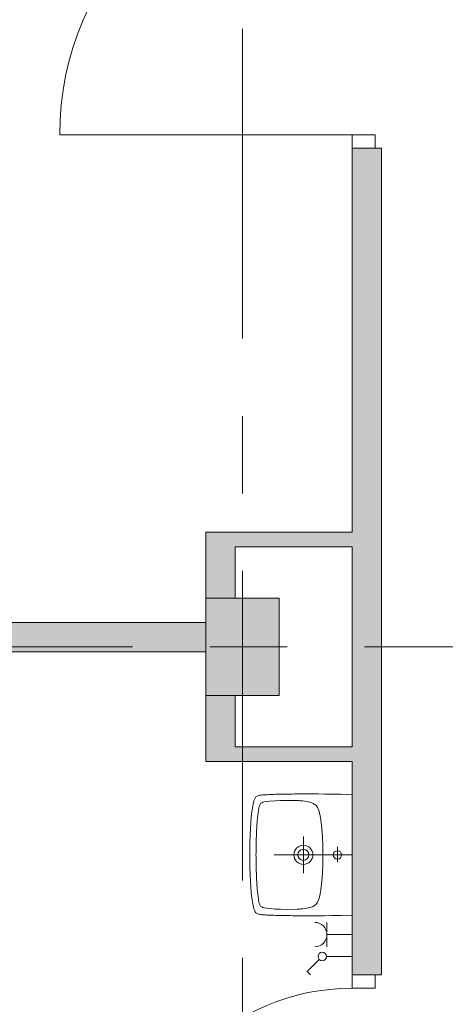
# Model space of a CAD drawing. Header units: centimetres. Extents: x -2424 to 1783, y 5 to 2907.
# Tile 5 of 99: x -704 to -529, y 262 to 666. Entities that reach past the tile are written whole.
import ezdxf

# ---------------------------------------------------------------- set-up
doc = ezdxf.new("R2010")
doc.units = ezdxf.units.CM
doc.linetypes.add('Dash', pattern=[60, 30, -30])
doc.linetypes.add('Oś', pattern=[222.25, 127, -31.75, 31.75, -31.75])
for name, color, linetype, lineweight in [('A-DETL', 90, 'Continuous', 9), ('A-DETL-GENF', 92, 'Continuous', 9), ('A-DETL-MEDM', 33, 'Continuous', 13), ('A-DOOR', 31, 'Continuous', 13), ('A-WALL', 113, 'Continuous', 13), ('E-ELEC-EQPM', 71, 'Continuous', 9), ('P-SANR-FIXT', 6, 'Continuous', 9), ('S-COLS', 52, 'Continuous', 13), ('S-GRID', 1, 'Continuous', 13)]:
    doc.layers.add(name, color=color, linetype=linetype, lineweight=lineweight)
doc.layers.add('A-WALL-PATT', color=111, linetype='Continuous', lineweight=13, plot=False)

msp = doc.modelspace()

# ---------------------------------------------------------------- hatches: boundary and pattern name
at = {"layer": 'S-COLS', "lineweight": 9}
msp.add_hatch(color=251, dxfattribs=at).paths.add_polyline_path([(-597.62, 388.33), (-597.62, 428.33), (-627.62, 428.33), (-627.62, 388.33)], flags=0)

# ---------------------------------------------------------------- linework, layer by layer
at = {"layer": 'A-DETL', "color": 251, "linetype": 'Dash', "lineweight": 9}
msp.add_open_spline([(-561.62, 223.33), (-512.94, 223.33), (-458.63, 223.33), (-439.12, 233.02), (-439.12, 251.36), (-439.12, 296.62), (-439.12, 1289.33), (-439.12, 1326.28), (-439.12, 1329.11), (-439.12, 1432.79), (-439.12, 1435.62), (-439.12, 1472.57), (-476.08, 1472.57), (-478.91, 1472.57), (-555.62, 1472.57)], degree=3, knots=[0, 0, 0, 0, 1.364584, 2.39731, 3.331097, 14.882957, 26.638407, 37.929815, 39.498766, 40.694496, 42.263448, 43.102688, 43.941928, 45.215987, 45.215987, 45.215987, 45.215987], dxfattribs=at)
at = {"layer": 'A-DETL-GENF', "color": 251, "lineweight": 9}
for p, q in [((-567.62, 618.33), (-558.12, 618.33)), ((-567.62, 612.83), (-567.62, 618.33)), ((-558.12, 618.33), (-558.12, 612.83)), ((-558.12, 612.83), (-567.62, 612.83)), ((-567.62, 268.33), (-567.62, 273.83)), ((-567.62, 273.83), (-558.12, 273.83)), ((-558.12, 273.83), (-558.12, 268.33)), ((-558.12, 268.33), (-567.62, 268.33))]:
    msp.add_line(p, q, dxfattribs=at)
at = {"layer": 'A-DETL-MEDM', "color": 251, "lineweight": 9}
for p, q in [((-558.12, 618.33), (-567.62, 618.33)), ((-567.62, 618.33), (-567.62, 612.83)), ((-558.12, 612.83), (-558.12, 618.33)), ((-567.62, 612.83), (-558.12, 612.83)), ((-567.62, 268.33), (-567.62, 273.83)), ((-567.62, 273.83), (-558.12, 273.83)), ((-558.12, 273.83), (-558.12, 268.33)), ((-558.12, 268.33), (-567.62, 268.33))]:
    msp.add_line(p, q, dxfattribs=at)
at = {"layer": 'A-DOOR', "color": 251, "lineweight": 9}
msp.add_line((-567.62, 618.33), (-687.62, 618.33), dxfattribs=at)
for centre, radius in [((-567.62, 618.33), 120), ((-567.62, 178.33), 90)]:
    msp.add_arc(centre, radius, 90, 180, dxfattribs=at)
at = {"layer": 'A-WALL', "color": 251, "lineweight": 9}
for p, q in [((-567.62, 612.83), (-567.62, 455.33)), ((-555.62, 612.83), (-558.12, 612.83)), ((-555.62, 273.83), (-555.62, 612.83)), ((-627.62, 455.33), (-627.62, 428.33)), ((-567.62, 455.33), (-627.62, 455.33)), ((-615.62, 428.33), (-615.62, 449.33)), ((-615.62, 449.33), (-567.62, 449.33)), ((-567.62, 449.33), (-567.62, 367.33)), ((-627.62, 418.33), (-1197.62, 418.33)), ((-708.62, 406.33), (-627.62, 406.33)), ((-627.62, 388.33), (-627.62, 361.33)), ((-615.62, 367.33), (-615.62, 388.33)), ((-567.62, 367.33), (-615.62, 367.33)), ((-627.62, 361.33), (-567.62, 361.33)), ((-567.62, 361.33), (-567.62, 273.83)), ((-558.12, 273.83), (-555.62, 273.83))]:
    msp.add_line(p, q, dxfattribs=at)
at = {"layer": 'A-WALL-PATT', "color": 251, "linetype": 'Continuous', "lineweight": 9, "extrusion": (0, 0, -1)}
for points in [[(558.12, 273.83), (567.62, 612.83), (567.62, 273.83)], [(567.62, 612.83), (558.12, 273.83), (555.62, 612.83)], [(555.62, 612.83), (558.12, 273.83), (555.62, 273.83)], [(627.62, 428.33), (615.62, 455.33), (627.62, 455.33)], [(615.62, 455.33), (627.62, 428.33), (625.32, 428.33)], [(615.62, 455.33), (625.32, 428.33), (615.62, 428.33)], [(567.62, 449.33), (615.62, 455.33), (615.62, 449.33)], [(615.62, 455.33), (567.62, 449.33), (567.62, 455.33)], [(720.62, 418.33), (719.15, 406.33), (627.62, 418.33)], [(627.62, 418.33), (719.15, 406.33), (627.62, 406.33)], [(627.62, 371.05), (615.62, 361.33), (615.62, 388.33)], [(615.62, 388.33), (627.62, 388.33), (627.62, 371.05)], [(615.62, 361.33), (627.62, 371.05), (627.62, 361.33)], [(615.62, 361.33), (567.62, 367.33), (615.62, 367.33)], [(567.62, 367.33), (615.62, 361.33), (567.62, 361.33)]]:
    msp.add_solid(points, dxfattribs=at)
at = {"layer": 'E-ELEC-EQPM', "color": 251, "lineweight": 9}
for p, q in [((-577.96, 285.33), (-577.96, 295.33)), ((-577.96, 290.33), (-567.62, 290.33)), ((-581.11, 280.1), (-586.05, 275.15)), ((-578.12, 281.33), (-567.62, 281.33)), ((-586.05, 275.15), (-584.74, 273.84))]:
    msp.add_line(p, q, dxfattribs=at)
msp.add_circle((-579.87, 281.33), 1.75, dxfattribs=at)
msp.add_arc((-582.96, 290.33), 5, 270, 90, dxfattribs=at)
at = {"layer": 'P-SANR-FIXT', "color": 251, "lineweight": 9}
for p, q in [((-606.59, 347.13), (-606, 347.34)), ((-606, 347.34), (-605.5, 347.45)), ((-605.5, 347.45), (-604.99, 347.55)), ((-604.99, 347.55), (-604.43, 347.61)), ((-604.43, 347.61), (-603.84, 347.66)), ((-603.84, 347.66), (-603.2, 347.69)), ((-603.2, 347.69), (-602.57, 347.71)), ((-602.57, 347.71), (-601.9, 347.74)), ((-601.9, 347.74), (-601.23, 347.77)), ((-601.23, 347.77), (-600.51, 347.79)), ((-600.51, 347.79), (-599.8, 347.82)), ((-599.8, 347.82), (-599.05, 347.85)), ((-599.05, 347.85), (-598.28, 347.87)), ((-598.28, 347.87), (-597.51, 347.87)), ((-597.51, 347.87), (-596.68, 347.9)), ((-596.68, 347.9), (-595.51, 347.93)), ((-595.51, 347.93), (-594.92, 347.95)), ((-594.92, 347.95), (-594.02, 347.95)), ((-594.02, 347.95), (-593.08, 347.98)), ((-593.08, 347.98), (-592.13, 347.98)), ((-592.13, 347.98), (-591.11, 348.01)), ((-591.11, 348.01), (-589.44, 348.01)), ((-589.44, 348.01), (-587.76, 348.03)), ((-587.76, 348.03), (-583.9, 348.03)), ((-583.9, 348.03), (-581.61, 348.01)), ((-581.61, 348.01), (-578.97, 347.98)), ((-578.97, 347.98), (-575.91, 347.93)), ((-575.91, 347.93), (-572.2, 347.85)), ((-572.2, 347.85), (-567.62, 347.71)), ((-608.42, 343.02), (-608.26, 343.77)), ((-608.26, 343.77), (-608.42, 343.02)), ((-608.26, 343.77), (-608.13, 344.49)), ((-608.13, 344.49), (-608.26, 343.77)), ((-608.13, 344.49), (-607.95, 345.16)), ((-607.95, 345.16), (-608.13, 344.49)), ((-607.95, 345.16), (-607.73, 345.77)), ((-607.73, 345.77), (-607.95, 345.16)), ((-607.73, 345.77), (-607.47, 346.33)), ((-607.47, 346.33), (-607.73, 345.77)), ((-607.47, 346.33), (-607.09, 346.81)), ((-607.09, 346.81), (-607.47, 346.33)), ((-607.09, 346.81), (-606.59, 347.13)), ((-606.59, 347.13), (-607.09, 346.81)), ((-605.68, 343.05), (-605.47, 343.58)), ((-605.47, 343.58), (-605.18, 344.06)), ((-605.18, 344.06), (-604.96, 344.25)), ((-604.96, 344.25), (-604.72, 344.38)), ((-604.72, 344.38), (-604.22, 344.6)), ((-604.22, 344.6), (-603.66, 344.73)), ((-603.66, 344.73), (-602.57, 344.92)), ((-602.57, 344.92), (-601.45, 345.05)), ((-601.45, 345.05), (-599.18, 345.24)), ((-599.18, 345.24), (-596.95, 345.34)), ((-596.95, 345.34), (-594.68, 345.37)), ((-594.68, 345.37), (-590.18, 345.29)), ((-590.18, 345.29), (-589.49, 345.26)), ((-589.49, 345.26), (-589.17, 345.24)), ((-589.17, 345.24), (-588.77, 345.21)), ((-588.77, 345.21), (-587.89, 345.16)), ((-587.89, 345.16), (-586.16, 344.89)), ((-586.16, 344.89), (-584.48, 344.44)), ((-584.48, 344.44), (-583.66, 344.14)), ((-583.66, 344.14), (-582.88, 343.72)), ((-582.88, 343.72), (-582.54, 343.45)), ((-582.54, 343.45), (-582.24, 343.13)), ((-608.98, 338.82), (-608.88, 339.75)), ((-608.88, 339.75), (-608.98, 338.82)), ((-608.88, 339.75), (-608.77, 340.63)), ((-608.77, 340.63), (-608.88, 339.75)), ((-608.77, 340.63), (-608.66, 341.45)), ((-608.66, 341.45), (-608.77, 340.63)), ((-608.66, 341.45), (-608.53, 342.28)), ((-608.53, 342.28), (-608.66, 341.45)), ((-608.53, 342.28), (-608.42, 343.02)), ((-608.42, 343.02), (-608.53, 342.28)), ((-606.37, 339.16), (-606.05, 341.4)), ((-606.05, 341.4), (-605.84, 342.49)), ((-605.84, 342.49), (-605.68, 343.05)), ((-582.24, 343.13), (-581.77, 342.41)), ((-581.77, 342.41), (-581.42, 341.61)), ((-581.42, 341.61), (-581.15, 340.79)), ((-581.15, 340.79), (-580.78, 339.08)), ((-609.33, 334.5), (-609.25, 335.67)), ((-609.25, 335.67), (-609.33, 334.5)), ((-609.25, 335.67), (-609.14, 336.77)), ((-609.14, 336.77), (-609.25, 335.67)), ((-609.14, 336.77), (-609.06, 337.83)), ((-609.06, 337.83), (-609.14, 336.77)), ((-609.06, 337.83), (-608.98, 338.82)), ((-608.98, 338.82), (-609.06, 337.83)), ((-606.8, 332.42), (-606.56, 336.93)), ((-606.56, 336.93), (-606.37, 339.16)), ((-580.78, 339.08), (-580.51, 337.35)), ((-580.51, 337.35), (-580.11, 333.86)), ((-609.52, 330.4), (-609.46, 331.87)), ((-609.46, 331.87), (-609.52, 330.4)), ((-609.46, 331.87), (-609.38, 333.22)), ((-609.38, 333.22), (-609.46, 331.87)), ((-609.38, 333.22), (-609.33, 334.5)), ((-609.33, 334.5), (-609.38, 333.22)), ((-606.93, 327.92), (-606.8, 332.42)), ((-580.11, 333.86), (-579.82, 330.4)), ((-609.6, 327.07), (-609.57, 328.83)), ((-609.57, 328.83), (-609.6, 327.07)), ((-609.57, 328.83), (-609.52, 330.4)), ((-609.52, 330.4), (-609.57, 328.83)), ((-607.01, 325.66), (-606.93, 327.92)), ((-587.62, 330.53), (-587.62, 315.53)), ((-579.82, 330.4), (-579.69, 326.89)), ((-609.62, 325.15), (-609.6, 327.07)), ((-609.6, 327.07), (-609.62, 325.15)), ((-609.62, 320.92), (-609.62, 325.15)), ((-609.62, 325.15), (-609.62, 320.92)), ((-607.07, 323.02), (-607.04, 323.82)), ((-607.04, 324.51), (-607.01, 325.66)), ((-607.04, 323.82), (-607.04, 324.51)), ((-579.69, 326.89), (-579.63, 325.15)), ((-579.63, 325.15), (-579.63, 320.89)), ((-573.64, 326.25), (-573.64, 319.99)), ((-609.6, 318.98), (-609.62, 320.92)), ((-609.62, 320.92), (-609.6, 318.98)), ((-607.04, 322.22), (-607.07, 323.02)), ((-607.04, 321.56), (-607.04, 322.22)), ((-607.01, 320.39), (-607.04, 321.56)), ((-606.93, 318.12), (-607.01, 320.39)), ((-567.62, 323.02), (-599.62, 323.02)), ((-579.69, 319.16), (-579.82, 315.67)), ((-579.63, 320.89), (-579.69, 319.16)), ((-609.57, 317.24), (-609.6, 318.98)), ((-609.6, 318.98), (-609.57, 317.24)), ((-609.52, 315.65), (-609.57, 317.24)), ((-609.57, 317.24), (-609.52, 315.65)), ((-609.46, 314.18), (-609.52, 315.65)), ((-609.52, 315.65), (-609.46, 314.18)), ((-606.8, 313.62), (-606.93, 318.12)), ((-579.82, 315.67), (-580.11, 312.18)), ((-609.38, 312.82), (-609.46, 314.18)), ((-609.46, 314.18), (-609.38, 312.82)), ((-609.33, 311.57), (-609.38, 312.82)), ((-609.38, 312.82), (-609.33, 311.57)), ((-609.25, 310.37), (-609.33, 311.57)), ((-609.33, 311.57), (-609.25, 310.37)), ((-606.56, 309.12), (-606.8, 313.62)), ((-580.11, 312.18), (-580.51, 308.7)), ((-609.14, 309.28), (-609.25, 310.37)), ((-609.25, 310.37), (-609.14, 309.28)), ((-609.06, 308.24), (-609.14, 309.28)), ((-609.14, 309.28), (-609.06, 308.24)), ((-608.98, 307.26), (-609.06, 308.24)), ((-609.06, 308.24), (-608.98, 307.26)), ((-608.88, 306.32), (-608.98, 307.26)), ((-608.98, 307.26), (-608.88, 306.32)), ((-606.37, 306.88), (-606.56, 309.12)), ((-580.78, 306.99), (-581.15, 305.29)), ((-580.51, 308.7), (-580.78, 306.99)), ((-608.77, 305.42), (-608.88, 306.32)), ((-608.88, 306.32), (-608.77, 305.42)), ((-608.66, 304.59), (-608.77, 305.42)), ((-608.77, 305.42), (-608.66, 304.59)), ((-608.53, 303.79), (-608.66, 304.59)), ((-608.66, 304.59), (-608.53, 303.79)), ((-608.42, 303.02), (-608.53, 303.79)), ((-608.53, 303.79), (-608.42, 303.02)), ((-608.26, 302.28), (-608.42, 303.02)), ((-608.42, 303.02), (-608.26, 302.28)), ((-606.05, 304.65), (-606.37, 306.88)), ((-605.84, 303.55), (-606.05, 304.65)), ((-605.68, 303), (-605.84, 303.55)), ((-605.47, 302.49), (-605.68, 303)), ((-582.24, 302.92), (-582.54, 302.6)), ((-581.77, 303.63), (-582.24, 302.92)), ((-581.42, 304.43), (-581.77, 303.63)), ((-581.15, 305.29), (-581.42, 304.43)), ((-608.13, 301.58), (-608.26, 302.28)), ((-608.26, 302.28), (-608.13, 301.58)), ((-607.95, 300.92), (-608.13, 301.58)), ((-608.13, 301.58), (-607.95, 300.92)), ((-607.73, 300.28), (-607.95, 300.92)), ((-607.95, 300.92), (-607.73, 300.28)), ((-607.47, 299.72), (-607.73, 300.28)), ((-607.73, 300.28), (-607.47, 299.72)), ((-607.09, 299.27), (-607.47, 299.72)), ((-607.47, 299.72), (-607.09, 299.27)), ((-606.59, 298.92), (-607.09, 299.27)), ((-607.09, 299.27), (-606.59, 298.92)), ((-606.29, 298.81), (-606.59, 298.92)), ((-606.59, 298.92), (-606, 298.73)), ((-605.18, 302.01), (-605.47, 302.49)), ((-604.96, 301.82), (-605.18, 302.01)), ((-604.72, 301.66), (-604.96, 301.82)), ((-604.22, 301.48), (-604.72, 301.66)), ((-603.66, 301.32), (-604.22, 301.48)), ((-602.57, 301.13), (-603.66, 301.32)), ((-601.45, 301), (-602.57, 301.13)), ((-599.18, 300.81), (-601.45, 301)), ((-596.95, 300.73), (-599.18, 300.81)), ((-594.68, 300.68), (-596.95, 300.73)), ((-590.18, 300.76), (-594.68, 300.68)), ((-589.49, 300.79), (-590.18, 300.76)), ((-589.17, 300.81), (-589.49, 300.79)), ((-588.77, 300.84), (-589.17, 300.81)), ((-587.89, 300.92), (-588.77, 300.84)), ((-586.16, 301.16), (-587.89, 300.92)), ((-584.48, 301.61), (-586.16, 301.16)), ((-583.66, 301.9), (-584.48, 301.61)), ((-582.88, 302.33), (-583.66, 301.9)), ((-582.54, 302.6), (-582.88, 302.33)), ((-606, 298.71), (-606.29, 298.81)), ((-605.5, 298.6), (-606, 298.71)), ((-604.99, 298.52), (-605.5, 298.6)), ((-604.43, 298.44), (-604.99, 298.52)), ((-603.84, 298.39), (-604.43, 298.44)), ((-603.2, 298.36), (-603.84, 298.39)), ((-602.57, 298.33), (-603.2, 298.36)), ((-601.9, 298.31), (-602.57, 298.33)), ((-601.23, 298.28), (-601.9, 298.31)), ((-600.51, 298.26), (-601.23, 298.28)), ((-599.8, 298.23), (-600.51, 298.26)), ((-599.05, 298.2), (-599.8, 298.23)), ((-598.28, 298.17), (-599.05, 298.2)), ((-597.51, 298.17), (-598.28, 298.17)), ((-596.68, 298.15), (-597.51, 298.17)), ((-595.51, 298.12), (-596.68, 298.15)), ((-594.92, 298.12), (-595.51, 298.12)), ((-594.02, 298.1), (-594.92, 298.12)), ((-593.08, 298.1), (-594.02, 298.1)), ((-592.13, 298.07), (-593.08, 298.1)), ((-591.11, 298.07), (-592.13, 298.07)), ((-589.44, 298.04), (-591.11, 298.07)), ((-587.76, 298.04), (-589.44, 298.04)), ((-585.92, 298.02), (-587.76, 298.04)), ((-583.9, 298.04), (-585.92, 298.02)), ((-581.61, 298.04), (-583.9, 298.04)), ((-578.97, 298.07), (-581.61, 298.04)), ((-575.91, 298.12), (-578.97, 298.07)), ((-572.2, 298.2), (-575.91, 298.12)), ((-567.62, 298.33), (-572.2, 298.2))]:
    msp.add_line(p, q, dxfattribs=at)
for centre, radius in [((-587.62, 323.04), 3.92), ((-587.62, 323.04), 2.28), ((-573.64, 323.02), 1.72)]:
    msp.add_circle(centre, radius, dxfattribs=at)
at = {"layer": 'S-COLS', "color": 251, "lineweight": 9}
for p, q in [((-597.62, 428.33), (-627.62, 428.33)), ((-627.62, 428.33), (-627.62, 388.33)), ((-597.62, 388.33), (-597.62, 428.33)), ((-627.62, 388.33), (-597.62, 388.33))]:
    msp.add_line(p, q, dxfattribs=at)
at = {"layer": 'S-GRID', "color": 251, "linetype": 'Oś', "lineweight": 9}
for p, q in [((-612.62, 2884.27), (-612.62, 27.13)), ((1342.46, 408.33), (-1368.76, 408.33))]:
    msp.add_line(p, q, dxfattribs=at)

doc.saveas('drawing.dxf')
